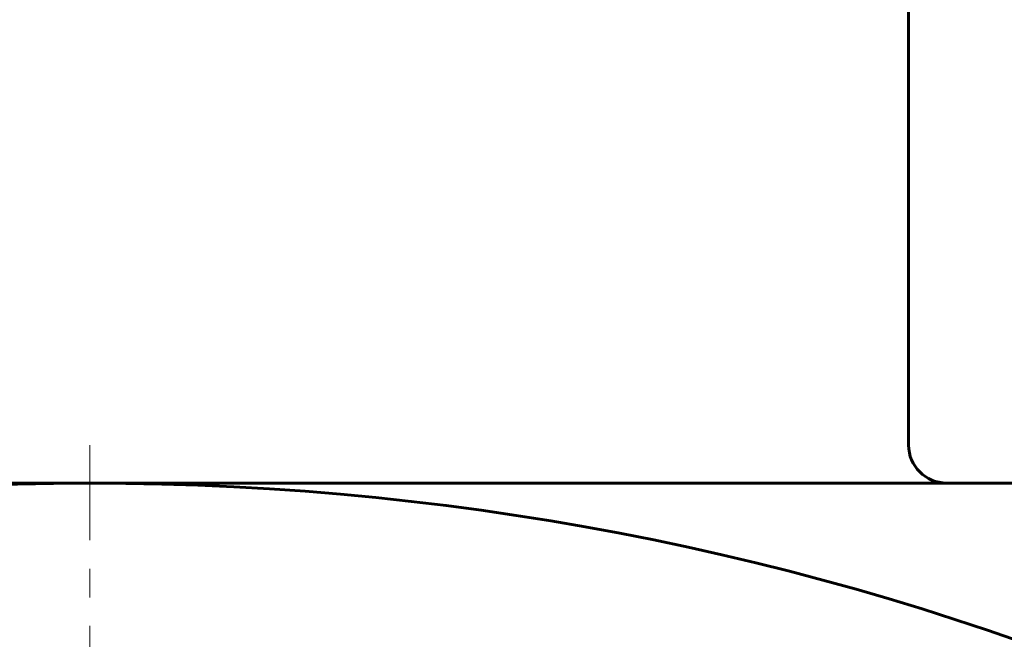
# Model space of a CAD drawing. Header units: millimetres. Extents: x -361 to 731, y -180 to 180.
# Tile 11 of 14: x 572 to 623, y 113 to 145. Entities that reach past the tile are written whole.
import ezdxf

# ---------------------------------------------------------------- set-up
doc = ezdxf.new("R2010")
doc.units = ezdxf.units.MM
doc.linetypes.add('K5LT_AXLED', pattern=[12, 7.5, -1.5, 1.5, -1.5])
doc.linetypes.add('K5LT_BASIC', pattern=[0])
doc.layers.add('Системный слой (1)', color=7, linetype='Continuous', true_color=0x6c6c6c)

# ---------------------------------------------------------------- blocks, each defined once
blk = doc.blocks.new('U68')
at = {"layer": 'Системный слой (1)', "color": 30, "linetype": 'K5LT_AXLED', "lineweight": 18, "true_color": 0xff8000}
blk.add_line((575.435, -26), (575.435, 123), dxfattribs=at)

msp = doc.modelspace()

# ---------------------------------------------------------------- linework, layer by layer
at = {"layer": 'Системный слой (1)', "color": 150, "linetype": 'K5LT_BASIC', "lineweight": 60, "true_color": 0x0080ff}
for p, q in [((618.435, 123), (618.435, 146)), ((575.435, 121), (451.435, 121)), ((699.435, 121), (575.435, 121))]:
    msp.add_line(p, q, dxfattribs=at)
msp.add_circle((575.435, -26), 147, dxfattribs=at)
msp.add_arc((620.435, 123), 2, 180, 270, dxfattribs=at)

# ---------------------------------------------------------------- block references
at = {"layer": 'Системный слой (1)'}
msp.add_blockref('U68', (0, 0), dxfattribs=at)

doc.saveas('drawing.dxf')
